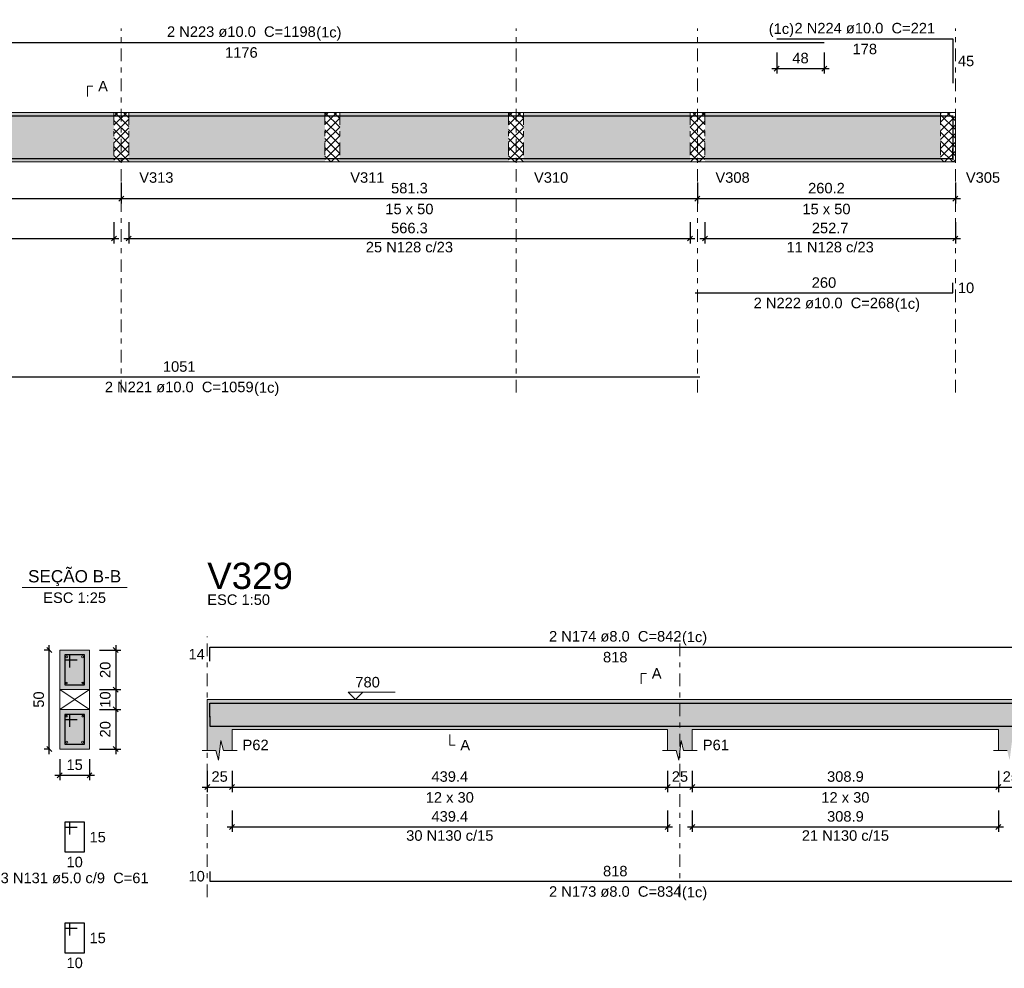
# Model space of a CAD drawing. Header units: millimetres. Extents: x 0 to 119, y 0 to 84.
# Tile 8 of 30: x 43 to 63, y 21 to 40. Entities that reach past the tile are written whole.
import ezdxf

# ---------------------------------------------------------------- set-up
doc = ezdxf.new("R2010")
doc.units = ezdxf.units.MM
doc.header["$MEASUREMENT"] = 0
doc.linetypes.add('DASHDOT', pattern=[2.54, 1.27, -0.635, 0, -0.635])
doc.linetypes.add('NULL', pattern=[0])
doc.layers.get('0').update_dxf_attribs({"lineweight": 18})
for name, color, linetype, lineweight in [('Descrição da armadura', 7, 'Continuous', 0), ('DT-Barras na forma', 2, 'Continuous', 30), ('DT-Barras no corte', 5, 'Continuous', 5), ('DT-Barras rebatidas', 2, 'Continuous', 30), ('DT-Cotas', 9, 'Continuous', 5), ('DT-Forma', 5, 'Continuous', 5), ('DT-Hachura forma vigas', 254, 'Continuous', 5), ('DT-Hachura intersecção vigas', 9, 'Continuous', 5), ('DT-Hachura seção vigas', 254, 'Continuous', 5), ('DT-Pontilhado', 9, 'DASHDOT', 5), ('DT-Textos', 7, 'Continuous', 5), ('DT-Título', 3, 'Continuous', 20), ('Textos armaduras', 7, 'Continuous', 0)]:
    doc.layers.add(name, color=color, linetype=linetype, lineweight=lineweight)
doc.styles.add('Arial', font='txt')
doc.dimstyles.new('UM_25.000000', dxfattribs={"dimtxt": 0.18, "dimasz": 0.1, "dimexe": 0.1, "dimexo": 0.2, "dimgap": 0, "dimtad": 1, "dimtih": 1, "dimtoh": 1, "dimdec": 1, "dimlfac": 25, "dimzin": 0, "dimdsep": 46, "dimtxsty": 'Standard', "dimcen": 0.09, "dimdle": 0.1, "dimadec": 1, "dimazin": 2, "dimtfac": 1, "dimtdec": 4, "dimtofl": 0, "dimtmove": 0, "dimatfit": 3, "dimfxl": 1, "dimtolj": 1, "dimarcsym": 0})
doc.dimstyles.new('UM_50.000000', dxfattribs={"dimtxt": 0.18, "dimasz": 0.1, "dimexe": 0.1, "dimexo": 0.2, "dimgap": 0, "dimtad": 1, "dimtih": 1, "dimtoh": 1, "dimdec": 1, "dimlfac": 50, "dimzin": 0, "dimdsep": 46, "dimtxsty": 'Standard', "dimcen": 0.09, "dimdle": 0.1, "dimadec": 1, "dimazin": 2, "dimtfac": 1, "dimtdec": 4, "dimtofl": 0, "dimtmove": 0, "dimatfit": 3, "dimfxl": 1, "dimtolj": 1, "dimarcsym": 0})

# ---------------------------------------------------------------- blocks, each defined once
blk = doc.blocks.new('_Oblique')
at = {"color": 0, "linetype": 'ByBlock', "lineweight": -2}
blk.add_line((-0.5, -0.5), (0.5, 0.5), dxfattribs=at)
blk = doc.blocks.new('*D203')
at = {"layer": 'Defpoints', "color": 0}
for p in [(35.967, 37.005), (45.356, 37.005), (45.356, 36.476)]:
    blk.add_point(p, dxfattribs=at)
at = {"layer": 'DT-Cotas', "color": 0, "lineweight": -2}
for p, q in [((35.967, 36.805), (35.967, 36.376)), ((45.356, 36.805), (45.356, 36.376)), ((35.867, 36.476), (45.456, 36.476))]:
    blk.add_line(p, q, dxfattribs=at)
at = {"layer": 'DT-Cotas', "color": 0, "lineweight": -2, "xscale": 0.1, "yscale": 0.1, "zscale": 0.1, "rotation": 180}
blk.add_blockref('_Oblique', (35.967, 36.476), dxfattribs=at)
at = {"layer": 'DT-Cotas', "color": 0, "lineweight": -2, "xscale": 0.1, "yscale": 0.1, "zscale": 0.1}
blk.add_blockref('_Oblique', (45.356, 36.476), dxfattribs=at)
at = {"layer": 'DT-Cotas', "color": 7, "insert": (40.662, 36.687), "char_height": 0.2118, "attachment_point": 5, "rotation": 0.0057, "style": 'Arial'}
blk.add_mtext('\\A1;469.4', dxfattribs=at)
blk = doc.blocks.new('*D204')
at = {"layer": 'Defpoints', "color": 0}
for p in [(45.356, 37.005), (56.981, 37.005), (56.981, 36.476)]:
    blk.add_point(p, dxfattribs=at)
at = {"layer": 'DT-Cotas', "color": 0, "lineweight": -2}
for p, q in [((45.356, 36.805), (45.356, 36.376)), ((56.981, 36.805), (56.981, 36.376)), ((45.256, 36.476), (57.081, 36.476))]:
    blk.add_line(p, q, dxfattribs=at)
at = {"layer": 'DT-Cotas', "color": 0, "lineweight": -2, "xscale": 0.1, "yscale": 0.1, "zscale": 0.1, "rotation": 180}
blk.add_blockref('_Oblique', (45.356, 36.476), dxfattribs=at)
at = {"layer": 'DT-Cotas', "color": 0, "lineweight": -2, "xscale": 0.1, "yscale": 0.1, "zscale": 0.1}
blk.add_blockref('_Oblique', (56.981, 36.476), dxfattribs=at)
at = {"layer": 'DT-Cotas', "color": 7, "insert": (51.169, 36.687), "char_height": 0.2118, "attachment_point": 5, "rotation": 0.0057, "style": 'Arial'}
blk.add_mtext('\\A1;581.3', dxfattribs=at)
blk = doc.blocks.new('*D205')
at = {"layer": 'Defpoints', "color": 0}
for p in [(56.981, 37.005), (62.185, 37.005), (62.185, 36.476)]:
    blk.add_point(p, dxfattribs=at)
at = {"layer": 'DT-Cotas', "color": 0, "lineweight": -2}
for p, q in [((56.981, 36.805), (56.981, 36.376)), ((62.185, 36.805), (62.185, 36.376)), ((56.881, 36.476), (62.285, 36.476))]:
    blk.add_line(p, q, dxfattribs=at)
at = {"layer": 'DT-Cotas', "color": 0, "lineweight": -2, "xscale": 0.1, "yscale": 0.1, "zscale": 0.1, "rotation": 180}
blk.add_blockref('_Oblique', (56.981, 36.476), dxfattribs=at)
at = {"layer": 'DT-Cotas', "color": 0, "lineweight": -2, "xscale": 0.1, "yscale": 0.1, "zscale": 0.1}
blk.add_blockref('_Oblique', (62.185, 36.476), dxfattribs=at)
at = {"layer": 'DT-Cotas', "color": 7, "insert": (59.583, 36.687), "char_height": 0.2118, "attachment_point": 5, "rotation": 0.0057, "style": 'Arial'}
blk.add_mtext('\\A1;260.2', dxfattribs=at)
blk = doc.blocks.new('*D208')
at = {"layer": 'Defpoints', "color": 0}
for p in [(58.58, 39.629), (59.54, 39.629), (59.54, 39.1)]:
    blk.add_point(p, dxfattribs=at)
at = {"layer": 'DT-Cotas', "color": 0, "lineweight": -2}
for p, q in [((58.58, 39.429), (58.58, 39)), ((59.54, 39.429), (59.54, 39)), ((58.48, 39.1), (59.64, 39.1))]:
    blk.add_line(p, q, dxfattribs=at)
at = {"layer": 'DT-Cotas', "color": 0, "lineweight": -2, "xscale": 0.1, "yscale": 0.1, "zscale": 0.1, "rotation": 180}
blk.add_blockref('_Oblique', (58.58, 39.1), dxfattribs=at)
at = {"layer": 'DT-Cotas', "color": 0, "lineweight": -2, "xscale": 0.1, "yscale": 0.1, "zscale": 0.1}
blk.add_blockref('_Oblique', (59.54, 39.1), dxfattribs=at)
at = {"layer": 'DT-Cotas', "color": 7, "insert": (59.06, 39.312), "char_height": 0.2118, "attachment_point": 5, "rotation": 0.0057, "style": 'Arial'}
blk.add_mtext('\\A1;48', dxfattribs=at)
blk = doc.blocks.new('*D211')
at = {"layer": 'Defpoints', "color": 0}
for p in [(36.267, 36.2), (45.206, 36.2), (45.206, 35.671)]:
    blk.add_point(p, dxfattribs=at)
at = {"layer": 'DT-Cotas', "color": 0, "lineweight": -2}
for p, q in [((36.267, 36), (36.267, 35.571)), ((45.206, 36), (45.206, 35.571)), ((36.167, 35.671), (45.306, 35.671))]:
    blk.add_line(p, q, dxfattribs=at)
at = {"layer": 'DT-Cotas', "color": 0, "lineweight": -2, "xscale": 0.1, "yscale": 0.1, "zscale": 0.1, "rotation": 180}
blk.add_blockref('_Oblique', (36.267, 35.671), dxfattribs=at)
at = {"layer": 'DT-Cotas', "color": 0, "lineweight": -2, "xscale": 0.1, "yscale": 0.1, "zscale": 0.1}
blk.add_blockref('_Oblique', (45.206, 35.671), dxfattribs=at)
at = {"layer": 'DT-Cotas', "color": 7, "insert": (40.737, 35.882), "char_height": 0.2118, "attachment_point": 5, "rotation": 0.0057, "style": 'Arial'}
blk.add_mtext('\\A1;446.9', dxfattribs=at)
blk = doc.blocks.new('*D212')
at = {"layer": 'Defpoints', "color": 0}
for p in [(45.506, 36.2), (56.831, 36.2), (56.831, 35.671)]:
    blk.add_point(p, dxfattribs=at)
at = {"layer": 'DT-Cotas', "color": 0, "lineweight": -2}
for p, q in [((45.506, 36), (45.506, 35.571)), ((56.831, 36), (56.831, 35.571)), ((45.406, 35.671), (56.931, 35.671))]:
    blk.add_line(p, q, dxfattribs=at)
at = {"layer": 'DT-Cotas', "color": 0, "lineweight": -2, "xscale": 0.1, "yscale": 0.1, "zscale": 0.1, "rotation": 180}
blk.add_blockref('_Oblique', (45.506, 35.671), dxfattribs=at)
at = {"layer": 'DT-Cotas', "color": 0, "lineweight": -2, "xscale": 0.1, "yscale": 0.1, "zscale": 0.1}
blk.add_blockref('_Oblique', (56.831, 35.671), dxfattribs=at)
at = {"layer": 'DT-Cotas', "color": 7, "insert": (51.169, 35.882), "char_height": 0.2118, "attachment_point": 5, "rotation": 0.0057, "style": 'Arial'}
blk.add_mtext('\\A1;566.3', dxfattribs=at)
blk = doc.blocks.new('*D213')
at = {"layer": 'Defpoints', "color": 0}
for p in [(57.131, 36.2), (62.185, 36.2), (62.185, 35.671)]:
    blk.add_point(p, dxfattribs=at)
at = {"layer": 'DT-Cotas', "color": 0, "lineweight": -2}
for p, q in [((57.131, 36), (57.131, 35.571)), ((62.185, 36), (62.185, 35.571)), ((57.031, 35.671), (62.285, 35.671))]:
    blk.add_line(p, q, dxfattribs=at)
at = {"layer": 'DT-Cotas', "color": 0, "lineweight": -2, "xscale": 0.1, "yscale": 0.1, "zscale": 0.1, "rotation": 180}
blk.add_blockref('_Oblique', (57.131, 35.671), dxfattribs=at)
at = {"layer": 'DT-Cotas', "color": 0, "lineweight": -2, "xscale": 0.1, "yscale": 0.1, "zscale": 0.1}
blk.add_blockref('_Oblique', (62.185, 35.671), dxfattribs=at)
at = {"layer": 'DT-Cotas', "color": 7, "insert": (59.658, 35.882), "char_height": 0.2118, "attachment_point": 5, "rotation": 0.0057, "style": 'Arial'}
blk.add_mtext('\\A1;252.7', dxfattribs=at)
blk = doc.blocks.new('*D252')
at = {"layer": 'Defpoints', "color": 0}
for p in [(43.902, 27.365), (44.114, 27.365), (44.114, 25.365)]:
    blk.add_point(p, dxfattribs=at)
at = {"layer": 'DT-Cotas', "color": 0, "lineweight": -2}
for p, q in [((43.902, 25.265), (43.902, 27.465)), ((43.914, 27.365), (43.802, 27.365)), ((43.914, 25.365), (43.802, 25.365))]:
    blk.add_line(p, q, dxfattribs=at)
at = {"layer": 'DT-Cotas', "color": 0, "lineweight": -2, "xscale": 0.1, "yscale": 0.1, "zscale": 0.1}
for p, rotation in [((43.902, 27.365), 90), ((43.902, 25.365), 270)]:
    blk.add_blockref('_Oblique', p, dxfattribs=dict(at, rotation=rotation))
at = {"layer": 'DT-Cotas', "color": 7, "insert": (43.69, 26.365), "char_height": 0.2118, "attachment_point": 5, "rotation": 90, "style": 'Arial'}
blk.add_mtext('\\A1;50', dxfattribs=at)
blk = doc.blocks.new('*D253')
at = {"layer": 'Defpoints', "color": 0}
for p in [(44.114, 25.365), (44.714, 25.365), (44.714, 24.836)]:
    blk.add_point(p, dxfattribs=at)
at = {"layer": 'DT-Cotas', "color": 0, "lineweight": -2}
for p, q in [((44.114, 25.165), (44.114, 24.736)), ((44.714, 25.165), (44.714, 24.736)), ((44.014, 24.836), (44.814, 24.836))]:
    blk.add_line(p, q, dxfattribs=at)
at = {"layer": 'DT-Cotas', "color": 0, "lineweight": -2, "xscale": 0.1, "yscale": 0.1, "zscale": 0.1, "rotation": 180}
blk.add_blockref('_Oblique', (44.114, 24.836), dxfattribs=at)
at = {"layer": 'DT-Cotas', "color": 0, "lineweight": -2, "xscale": 0.1, "yscale": 0.1, "zscale": 0.1}
blk.add_blockref('_Oblique', (44.714, 24.836), dxfattribs=at)
at = {"layer": 'DT-Cotas', "color": 7, "insert": (44.414, 25.048), "char_height": 0.2118, "attachment_point": 5, "rotation": 0.0057, "style": 'Arial'}
blk.add_mtext('\\A1;15', dxfattribs=at)
blk = doc.blocks.new('*D254')
at = {"layer": 'Defpoints', "color": 0}
for p in [(44.714, 27.365), (44.714, 26.565), (45.244, 26.565)]:
    blk.add_point(p, dxfattribs=at)
at = {"layer": 'DT-Cotas', "color": 0, "lineweight": -2}
for p, q in [((45.244, 27.465), (45.244, 26.465)), ((44.914, 27.365), (45.344, 27.365)), ((44.914, 26.565), (45.344, 26.565))]:
    blk.add_line(p, q, dxfattribs=at)
at = {"layer": 'DT-Cotas', "color": 0, "lineweight": -2, "xscale": 0.1, "yscale": 0.1, "zscale": 0.1}
for p, rotation in [((45.244, 27.365), 90), ((45.244, 26.565), 270)]:
    blk.add_blockref('_Oblique', p, dxfattribs=dict(at, rotation=rotation))
at = {"layer": 'DT-Cotas', "color": 7, "insert": (45.032, 26.965), "char_height": 0.2118, "attachment_point": 5, "rotation": 90, "style": 'Arial'}
blk.add_mtext('\\A1;20', dxfattribs=at)
blk = doc.blocks.new('*D255')
at = {"layer": 'Defpoints', "color": 0}
for p in [(44.714, 26.565), (44.714, 26.165), (45.244, 26.165)]:
    blk.add_point(p, dxfattribs=at)
at = {"layer": 'DT-Cotas', "color": 0, "lineweight": -2}
for p, q in [((45.244, 26.665), (45.244, 26.065)), ((44.914, 26.565), (45.344, 26.565)), ((44.914, 26.165), (45.344, 26.165))]:
    blk.add_line(p, q, dxfattribs=at)
at = {"layer": 'DT-Cotas', "color": 0, "lineweight": -2, "xscale": 0.1, "yscale": 0.1, "zscale": 0.1}
for p, rotation in [((45.244, 26.565), 90), ((45.244, 26.165), 270)]:
    blk.add_blockref('_Oblique', p, dxfattribs=dict(at, rotation=rotation))
at = {"layer": 'DT-Cotas', "color": 7, "insert": (45.032, 26.365), "char_height": 0.2118, "attachment_point": 5, "rotation": 90, "style": 'Arial'}
blk.add_mtext('\\A1;10', dxfattribs=at)
blk = doc.blocks.new('*D256')
at = {"layer": 'Defpoints', "color": 0}
for p in [(44.714, 26.165), (44.714, 25.365), (45.244, 25.365)]:
    blk.add_point(p, dxfattribs=at)
at = {"layer": 'DT-Cotas', "color": 0, "lineweight": -2}
for p, q in [((45.244, 26.265), (45.244, 25.265)), ((44.914, 26.165), (45.344, 26.165)), ((44.914, 25.365), (45.344, 25.365))]:
    blk.add_line(p, q, dxfattribs=at)
at = {"layer": 'DT-Cotas', "color": 0, "lineweight": -2, "xscale": 0.1, "yscale": 0.1, "zscale": 0.1}
for p, rotation in [((45.244, 26.165), 90), ((45.244, 25.365), 270)]:
    blk.add_blockref('_Oblique', p, dxfattribs=dict(at, rotation=rotation))
at = {"layer": 'DT-Cotas', "color": 7, "insert": (45.032, 25.765), "char_height": 0.2118, "attachment_point": 5, "rotation": 90, "style": 'Arial'}
blk.add_mtext('\\A1;20', dxfattribs=at)
blk = doc.blocks.new('*D259')
at = {"layer": 'Defpoints', "color": 0}
for p in [(47.09, 25.128), (47.59, 25.128), (47.59, 24.598)]:
    blk.add_point(p, dxfattribs=at)
at = {"layer": 'DT-Cotas', "color": 0, "lineweight": -2}
for p, q in [((47.09, 24.928), (47.09, 24.498)), ((47.59, 24.928), (47.59, 24.498)), ((46.99, 24.598), (47.69, 24.598))]:
    blk.add_line(p, q, dxfattribs=at)
at = {"layer": 'DT-Cotas', "color": 0, "lineweight": -2, "xscale": 0.1, "yscale": 0.1, "zscale": 0.1, "rotation": 180}
blk.add_blockref('_Oblique', (47.09, 24.598), dxfattribs=at)
at = {"layer": 'DT-Cotas', "color": 0, "lineweight": -2, "xscale": 0.1, "yscale": 0.1, "zscale": 0.1}
blk.add_blockref('_Oblique', (47.59, 24.598), dxfattribs=at)
at = {"layer": 'DT-Cotas', "color": 7, "insert": (47.34, 24.81), "char_height": 0.2118, "attachment_point": 5, "rotation": 0.0057, "style": 'Arial'}
blk.add_mtext('\\A1;25', dxfattribs=at)
blk = doc.blocks.new('*D260')
at = {"layer": 'Defpoints', "color": 0}
for p in [(47.59, 25.128), (56.377, 25.128), (56.377, 24.598)]:
    blk.add_point(p, dxfattribs=at)
at = {"layer": 'DT-Cotas', "color": 0, "lineweight": -2}
for p, q in [((47.59, 24.928), (47.59, 24.498)), ((56.377, 24.928), (56.377, 24.498)), ((47.49, 24.598), (56.477, 24.598))]:
    blk.add_line(p, q, dxfattribs=at)
at = {"layer": 'DT-Cotas', "color": 0, "lineweight": -2, "xscale": 0.1, "yscale": 0.1, "zscale": 0.1, "rotation": 180}
blk.add_blockref('_Oblique', (47.59, 24.598), dxfattribs=at)
at = {"layer": 'DT-Cotas', "color": 0, "lineweight": -2, "xscale": 0.1, "yscale": 0.1, "zscale": 0.1}
blk.add_blockref('_Oblique', (56.377, 24.598), dxfattribs=at)
at = {"layer": 'DT-Cotas', "color": 7, "insert": (51.984, 24.81), "char_height": 0.2118, "attachment_point": 5, "style": 'Arial'}
blk.add_mtext('\\A1;439.4', dxfattribs=at)
blk = doc.blocks.new('*D261')
at = {"layer": 'Defpoints', "color": 0}
for p in [(56.377, 25.128), (56.877, 25.128), (56.877, 24.598)]:
    blk.add_point(p, dxfattribs=at)
at = {"layer": 'DT-Cotas', "color": 0, "lineweight": -2}
for p, q in [((56.377, 24.928), (56.377, 24.498)), ((56.877, 24.928), (56.877, 24.498)), ((56.277, 24.598), (56.977, 24.598))]:
    blk.add_line(p, q, dxfattribs=at)
at = {"layer": 'DT-Cotas', "color": 0, "lineweight": -2, "xscale": 0.1, "yscale": 0.1, "zscale": 0.1, "rotation": 180}
blk.add_blockref('_Oblique', (56.377, 24.598), dxfattribs=at)
at = {"layer": 'DT-Cotas', "color": 0, "lineweight": -2, "xscale": 0.1, "yscale": 0.1, "zscale": 0.1}
blk.add_blockref('_Oblique', (56.877, 24.598), dxfattribs=at)
at = {"layer": 'DT-Cotas', "color": 7, "insert": (56.627, 24.81), "char_height": 0.2118, "attachment_point": 5, "rotation": 0.0057, "style": 'Arial'}
blk.add_mtext('\\A1;25', dxfattribs=at)
blk = doc.blocks.new('*D262')
at = {"layer": 'Defpoints', "color": 0}
for p in [(56.877, 25.128), (63.054, 25.128), (63.054, 24.598)]:
    blk.add_point(p, dxfattribs=at)
at = {"layer": 'DT-Cotas', "color": 0, "lineweight": -2}
for p, q in [((56.877, 24.928), (56.877, 24.498)), ((63.054, 24.928), (63.054, 24.498)), ((56.777, 24.598), (63.154, 24.598))]:
    blk.add_line(p, q, dxfattribs=at)
at = {"layer": 'DT-Cotas', "color": 0, "lineweight": -2, "xscale": 0.1, "yscale": 0.1, "zscale": 0.1, "rotation": 180}
blk.add_blockref('_Oblique', (56.877, 24.598), dxfattribs=at)
at = {"layer": 'DT-Cotas', "color": 0, "lineweight": -2, "xscale": 0.1, "yscale": 0.1, "zscale": 0.1}
blk.add_blockref('_Oblique', (63.054, 24.598), dxfattribs=at)
at = {"layer": 'DT-Cotas', "color": 7, "insert": (59.966, 24.81), "char_height": 0.2118, "attachment_point": 5, "rotation": 0.0057, "style": 'Arial'}
blk.add_mtext('\\A1;308.9', dxfattribs=at)
blk = doc.blocks.new('*D263')
at = {"layer": 'Defpoints', "color": 0}
for p in [(63.054, 25.128), (63.554, 25.128), (63.554, 24.598)]:
    blk.add_point(p, dxfattribs=at)
at = {"layer": 'DT-Cotas', "color": 0, "lineweight": -2}
for p, q in [((63.054, 24.928), (63.054, 24.498)), ((63.554, 24.928), (63.554, 24.498)), ((62.954, 24.598), (63.654, 24.598))]:
    blk.add_line(p, q, dxfattribs=at)
at = {"layer": 'DT-Cotas', "color": 0, "lineweight": -2, "xscale": 0.1, "yscale": 0.1, "zscale": 0.1, "rotation": 180}
blk.add_blockref('_Oblique', (63.054, 24.598), dxfattribs=at)
at = {"layer": 'DT-Cotas', "color": 0, "lineweight": -2, "xscale": 0.1, "yscale": 0.1, "zscale": 0.1}
blk.add_blockref('_Oblique', (63.554, 24.598), dxfattribs=at)
at = {"layer": 'DT-Cotas', "color": 7, "insert": (63.304, 24.81), "char_height": 0.2118, "attachment_point": 5, "rotation": 0.0057, "style": 'Arial'}
blk.add_mtext('\\A1;25', dxfattribs=at)
blk = doc.blocks.new('*D266')
at = {"layer": 'Defpoints', "color": 0}
for p in [(47.59, 24.323), (56.377, 24.323), (56.377, 23.794)]:
    blk.add_point(p, dxfattribs=at)
at = {"layer": 'DT-Cotas', "color": 0, "lineweight": -2}
for p, q in [((47.59, 24.123), (47.59, 23.694)), ((56.377, 24.123), (56.377, 23.694)), ((47.49, 23.794), (56.477, 23.794))]:
    blk.add_line(p, q, dxfattribs=at)
at = {"layer": 'DT-Cotas', "color": 0, "lineweight": -2, "xscale": 0.1, "yscale": 0.1, "zscale": 0.1, "rotation": 180}
blk.add_blockref('_Oblique', (47.59, 23.794), dxfattribs=at)
at = {"layer": 'DT-Cotas', "color": 0, "lineweight": -2, "xscale": 0.1, "yscale": 0.1, "zscale": 0.1}
blk.add_blockref('_Oblique', (56.377, 23.794), dxfattribs=at)
at = {"layer": 'DT-Cotas', "color": 7, "insert": (51.984, 24.005), "char_height": 0.2118, "attachment_point": 5, "style": 'Arial'}
blk.add_mtext('\\A1;439.4', dxfattribs=at)
blk = doc.blocks.new('*D267')
at = {"layer": 'Defpoints', "color": 0}
for p in [(56.877, 24.323), (63.054, 24.323), (63.054, 23.794)]:
    blk.add_point(p, dxfattribs=at)
at = {"layer": 'DT-Cotas', "color": 0, "lineweight": -2}
for p, q in [((56.877, 24.123), (56.877, 23.694)), ((63.054, 24.123), (63.054, 23.694)), ((56.777, 23.794), (63.154, 23.794))]:
    blk.add_line(p, q, dxfattribs=at)
at = {"layer": 'DT-Cotas', "color": 0, "lineweight": -2, "xscale": 0.1, "yscale": 0.1, "zscale": 0.1, "rotation": 180}
blk.add_blockref('_Oblique', (56.877, 23.794), dxfattribs=at)
at = {"layer": 'DT-Cotas', "color": 0, "lineweight": -2, "xscale": 0.1, "yscale": 0.1, "zscale": 0.1}
blk.add_blockref('_Oblique', (63.054, 23.794), dxfattribs=at)
at = {"layer": 'DT-Cotas', "color": 7, "insert": (59.966, 24.005), "char_height": 0.2118, "attachment_point": 5, "rotation": 0.0057, "style": 'Arial'}
blk.add_mtext('\\A1;308.9', dxfattribs=at)

msp = doc.modelspace()

# ---------------------------------------------------------------- hatches: boundary and pattern name
at = {"layer": 'DT-Hachura forma vigas', "linetype": 'Continuous'}
for points in [[(40.1674, 37.2168), (45.2058, 37.2168), (45.2058, 38.2168), (40.1674, 38.2168), (40.1674, 37.2168)], [(45.5058, 37.2168), (49.4642, 37.2168), (49.4642, 38.2168), (45.5058, 38.2168), (45.5058, 37.2168)], [(49.7642, 37.2168), (53.1712, 37.2168), (53.1712, 38.2168), (49.7642, 38.2168), (49.7642, 37.2168)], [(53.4712, 37.2168), (56.8314, 37.2168), (56.8314, 38.2168), (53.4712, 38.2168), (53.4712, 37.2168)], [(57.1314, 37.2168), (61.885, 37.2168), (61.885, 38.2168), (57.1314, 38.2168), (57.1314, 37.2168)], [(63.5544, 25.3396), (63.5544, 25.7632), (63.5544, 26.3632), (63.0544, 26.3632), (56.8772, 26.3632), (56.3772, 26.3632), (47.5902, 26.3632), (47.0902, 26.3632), (47.0902, 25.7632), (47.0902, 25.3396), (47.2652, 25.3396), (47.3152, 25.1396), (47.3652, 25.5396), (47.4152, 25.3396), (47.5902, 25.3396), (47.5902, 25.7632), (56.3772, 25.7632), (56.3772, 25.3396), (56.5522, 25.3396), (56.6022, 25.1396), (56.6522, 25.5396), (56.7022, 25.3396), (56.8772, 25.3396), (56.8772, 25.7632), (63.0544, 25.7632), (63.0544, 25.3396), (63.2294, 25.3396), (63.2794, 25.1396), (63.3294, 25.5396), (63.3794, 25.3396), (63.5544, 25.3396)]]:
    msp.add_hatch(color=254, dxfattribs=at).paths.add_polyline_path(points)
at = {"layer": 'DT-Hachura intersecção vigas', "linetype": 'Continuous'}
h = msp.add_hatch(dxfattribs=at)
h.set_pattern_fill('ANSI37', color=9, style=0)
h.paths.add_polyline_path([(45.2058, 37.2168), (45.5058, 37.2168), (45.5058, 38.2168), (45.2058, 38.2168), (45.2058, 37.2168)])
h = msp.add_hatch(dxfattribs=at)
h.set_pattern_fill('ANSI37', color=9, style=0)
h.paths.add_polyline_path([(49.4642, 37.2168), (49.7642, 37.2168), (49.7642, 38.2168), (49.4642, 38.2168), (49.4642, 37.2168)])
h = msp.add_hatch(dxfattribs=at)
h.set_pattern_fill('ANSI37', color=9, style=0)
h.paths.add_polyline_path([(53.1712, 37.2168), (53.4712, 37.2168), (53.4712, 38.2168), (53.1712, 38.2168), (53.1712, 37.2168)])
h = msp.add_hatch(dxfattribs=at)
h.set_pattern_fill('ANSI37', color=9, style=0)
h.paths.add_polyline_path([(56.8314, 37.2168), (57.1314, 37.2168), (57.1314, 38.2168), (56.8314, 38.2168), (56.8314, 37.2168)])
h = msp.add_hatch(dxfattribs=at)
h.set_pattern_fill('ANSI37', color=9, style=0)
h.paths.add_polyline_path([(61.885, 37.2168), (62.185, 37.2168), (62.185, 38.2168), (61.885, 38.2168), (61.885, 37.2168)])
at = {"layer": 'DT-Hachura seção vigas', "linetype": 'Continuous'}
h = msp.add_hatch(color=254, dxfattribs=at)
h.paths.add_polyline_path([(44.114, 25.3652), (44.114, 25.3652), (44.714, 25.3652), (44.714, 27.3652), (44.114, 27.3652), (44.114, 25.3652)])
h.paths.add_polyline_path([(44.714, 26.5652), (44.114, 26.5652), (44.114, 26.1652), (44.714, 26.1652), (44.714, 26.5652)], flags=0)

# ---------------------------------------------------------------- linework, layer by layer
at = {"layer": 'DT-Barras na forma'}
for points in [[(36.0174, 37.669), (36.0174, 38.1468), (59.5396, 38.1468)], [(58.5796, 38.1468), (62.135, 38.1468), (62.135, 37.2568)], [(36.0174, 37.4868), (36.0174, 37.2868), (57.0314, 37.2868)], [(56.9314, 37.2868), (62.135, 37.2868), (62.135, 37.4868)], [(44.314, 27.0152), (44.314, 27.2652), (44.214, 27.2652), (44.214, 26.6652), (44.614, 26.6652), (44.614, 27.2652), (44.214, 27.2652), (44.214, 27.1652), (44.464, 27.1652)], [(47.1402, 26.0086), (47.1402, 26.2952), (63.5044, 26.2952), (63.5044, 26.0086)], [(44.314, 25.8152), (44.314, 26.0652), (44.214, 26.0652), (44.214, 25.4652), (44.614, 25.4652), (44.614, 26.0652), (44.214, 26.0652), (44.214, 25.9652), (44.464, 25.9652)], [(47.1402, 26.0312), (47.1402, 25.8312), (63.5044, 25.8312), (63.5044, 26.0312)]]:
    msp.add_lwpolyline(points, dxfattribs=at)
at = {"layer": 'DT-Barras no corte'}
for centre, radius in [((44.254, 27.2252), 0.02), ((44.574, 27.2252), 0.02), ((44.25, 26.7012), 0.016), ((44.578, 26.7012), 0.016), ((44.25, 26.0292), 0.016), ((44.578, 26.0292), 0.016), ((44.254, 25.5052), 0.02), ((44.574, 25.5052), 0.02)]:
    msp.add_circle(centre, radius, dxfattribs=at)
at = {"layer": 'DT-Barras rebatidas'}
for points in [[(36.0174, 39.1516), (36.0174, 39.6294), (59.5396, 39.6294)], [(58.5796, 39.7), (62.135, 39.7), (62.135, 38.81)], [(56.9314, 34.5758), (62.135, 34.5758), (62.135, 34.7758)], [(36.0174, 33.0814), (36.0174, 32.8814), (57.0314, 32.8814)], [(47.1402, 27.1382), (47.1402, 27.4248), (63.5044, 27.4248), (63.5044, 27.1382)], [(44.314, 23.6385), (44.314, 23.8885), (44.214, 23.8885), (44.214, 23.2885), (44.614, 23.2885), (44.614, 23.8885), (44.214, 23.8885), (44.214, 23.7885), (44.464, 23.7885)], [(47.1402, 22.8966), (47.1402, 22.6966), (63.5044, 22.6966), (63.5044, 22.8966)], [(44.314, 21.6031), (44.314, 21.8531), (44.214, 21.8531), (44.214, 21.2531), (44.614, 21.2531), (44.614, 21.8531), (44.214, 21.8531), (44.214, 21.7531), (44.464, 21.7531)]]:
    msp.add_lwpolyline(points, dxfattribs=at)
at = {"layer": 'DT-Forma'}
for p, q in [((40.1674, 38.2168), (45.2058, 38.2168)), ((45.2058, 38.2168), (45.5058, 38.2168)), ((45.5058, 38.2168), (49.4642, 38.2168)), ((49.4642, 38.2168), (49.7642, 38.2168)), ((49.7642, 38.2168), (53.1712, 38.2168)), ((53.1712, 38.2168), (53.4712, 38.2168)), ((53.4712, 38.2168), (56.8314, 38.2168)), ((56.8314, 38.2168), (57.1314, 38.2168)), ((57.1314, 38.2168), (61.885, 38.2168)), ((61.885, 38.2168), (62.185, 38.2168)), ((40.1674, 37.2168), (45.2058, 37.2168)), ((45.2058, 37.2168), (45.5058, 37.2168)), ((45.5058, 37.2168), (49.4642, 37.2168)), ((49.4642, 37.2168), (49.7642, 37.2168)), ((49.7642, 37.2168), (53.1712, 37.2168)), ((53.1712, 37.2168), (53.4712, 37.2168)), ((53.4712, 37.2168), (56.8314, 37.2168)), ((56.8314, 37.2168), (57.1314, 37.2168)), ((57.1314, 37.2168), (61.885, 37.2168)), ((61.885, 37.2168), (62.185, 37.2168)), ((44.714, 27.3652), (44.114, 27.3652)), ((44.114, 27.3652), (44.114, 25.3652)), ((44.714, 25.3652), (44.714, 27.3652)), ((44.114, 26.5652), (44.714, 26.5652)), ((44.114, 26.5652), (44.714, 26.1652)), ((44.114, 26.1652), (44.714, 26.5652)), ((47.0902, 26.3632), (47.5902, 26.3632)), ((47.5902, 26.3632), (56.3772, 26.3632)), ((56.3772, 26.3632), (56.8772, 26.3632)), ((56.8772, 26.3632), (63.0544, 26.3632)), ((63.0544, 26.3632), (63.5544, 26.3632)), ((44.114, 26.1652), (44.714, 26.1652)), ((47.0902, 25.7632), (47.0902, 25.3396)), ((47.5902, 25.3396), (47.5902, 25.7632)), ((47.5902, 25.7632), (56.3772, 25.7632)), ((56.3772, 25.7632), (56.3772, 25.3396)), ((56.8772, 25.3396), (56.8772, 25.7632)), ((56.8772, 25.7632), (63.0544, 25.7632)), ((63.0544, 25.7632), (63.0544, 25.3396)), ((47.3152, 25.1396), (47.3652, 25.5396)), ((47.3652, 25.5396), (47.4152, 25.3396)), ((56.6022, 25.1396), (56.6522, 25.5396)), ((56.6522, 25.5396), (56.7022, 25.3396)), ((44.114, 25.3652), (44.714, 25.3652)), ((46.9902, 25.3396), (47.2652, 25.3396)), ((47.2652, 25.3396), (47.3152, 25.1396)), ((47.4152, 25.3396), (47.6902, 25.3396)), ((56.2772, 25.3396), (56.5522, 25.3396)), ((56.5522, 25.3396), (56.6022, 25.1396)), ((56.7022, 25.3396), (56.9772, 25.3396)), ((62.9544, 25.3396), (63.2294, 25.3396))]:
    msp.add_line(p, q, dxfattribs=at)
at = {"layer": 'DT-Forma', "linetype": 'Continuous'}
for p, q in [((62.185, 38.2168), (62.185, 37.2168)), ((47.0902, 25.7632), (47.0902, 26.3632))]:
    msp.add_line(p, q, dxfattribs=at)
at = {"layer": 'DT-Pontilhado', "ltscale": 0.2}
for p, q in [((45.3558, 32.5637), (45.3558, 39.9118)), ((53.3212, 32.5637), (53.3212, 39.9118)), ((56.9814, 32.5637), (56.9814, 39.9118)), ((62.185, 32.5637), (62.185, 39.9118)), ((45.2058, 38.2168), (45.2058, 37.2168)), ((45.5058, 38.2168), (45.5058, 37.2168)), ((49.4642, 38.2168), (49.4642, 37.2168)), ((49.7642, 38.2168), (49.7642, 37.2168)), ((53.1712, 38.2168), (53.1712, 37.2168)), ((53.4712, 38.2168), (53.4712, 37.2168)), ((56.8314, 38.2168), (56.8314, 37.2168)), ((57.1314, 38.2168), (57.1314, 37.2168)), ((61.885, 38.2168), (61.885, 37.2168)), ((47.0902, 22.3789), (47.0902, 27.6366)), ((56.6272, 22.3789), (56.6272, 27.6366))]:
    msp.add_line(p, q, dxfattribs=at)
at = {"layer": 'DT-Textos'}
msp.add_line((43.355, 28.6301), (45.473, 28.6301), dxfattribs=at)
for points in [[(44.6763, 38.5345), (44.6763, 38.7463), (44.7822, 38.7463)], [(55.8477, 26.6809), (55.8477, 26.8927), (55.9536, 26.8927)], [(50.2263, 26.5115), (50.078, 26.3632), (49.9297, 26.5115), (50.8828, 26.5115)], [(51.9837, 25.6573), (51.9837, 25.4455), (52.0896, 25.4455)]]:
    msp.add_lwpolyline(points, dxfattribs=at)

# ---------------------------------------------------------------- texts
at = {"layer": 'Descrição da armadura', "linetype": 'NULL', "char_height": 0.2118, "attachment_point": 8, "line_spacing_factor": 0.9, "style": 'Arial'}
for s, insert, width in [('2 N223 ø10.0  C=1198', (47.7785, 39.7353), 5.884678), ('2 N224 ø10.0  C=221', (60.3575, 39.8063), 5.562109), ('25 N128 c/23', (51.1686, 35.389), 3.450264), ('11 N128 c/23', (59.6582, 35.389), 3.450264), ('2 N222 ø10.0  C=268', (59.5335, 34.2583), 5.562109), ('2 N221 ø10.0  C=1059', (46.5245, 32.5633), 5.884678), ('2 N174 ø8.0  C=842', (55.3223, 27.5311), 5.239541), ('30 N130 c/15', (51.9837, 23.5118), 3.450264), ('21 N130 c/15', (59.9658, 23.5118), 3.450264), ('3 N131 ø5.0 c/9  C=61', (44.4141, 22.6531), 5.851826), ('2 N173 ø8.0  C=834', (55.3223, 22.3791), 5.239541)]:
    msp.add_mtext(s, dxfattribs=dict(at, insert=insert, width=width))
at = {"layer": 'DT-Textos', "linetype": 'NULL', "line_spacing_factor": 0.798, "style": 'Arial'}
for s, insert, char_height, width, attachment_point in [('(1c)', (49.2885, 39.6654), 0.2118, 0.998857, 7), ('(1c)', (58.9295, 39.7364), 0.2118, 0.998857, 9), ('A', (44.8885, 38.6403), 0.2118, 0.386855, 7), ('V313', (45.7175, 36.7933), 0.2118, 1.354561, 7), ('V311', (49.9755, 36.7933), 0.2118, 1.354561, 7), ('V310', (53.6825, 36.7933), 0.2118, 1.354561, 7), ('V308', (57.3435, 36.7933), 0.2118, 1.354561, 7), ('V305', (62.3965, 36.7933), 0.2118, 1.354561, 7), ('15 x 50', (51.1685, 36.1583), 0.2118, 1.902559, 8), ('15 x 50', (59.5835, 36.1583), 0.2118, 1.902559, 8), ('(1c)', (60.9615, 34.1884), 0.2118, 0.998857, 7), ('(1c)', (48.0345, 32.4934), 0.2118, 0.998857, 7), ('SEÇÃO B-B', (44.4141, 28.6542), 0.2471, 3.812061, 8), ('ESC 1:25', (44.4141, 28.3121), 0.2118, 2.482559, 8), ('ESC 1:50', (47.0903, 28.2721), 0.2118, 2.482559, 7), ('(1c)', (56.6673, 27.4612), 0.2118, 0.998857, 7), ('A', (56.0593, 26.7871), 0.2118, 0.386855, 7), ('780', (50.0783, 26.6071), 0.2118, 0.967705, 7), ('P62', (47.8023, 25.3401), 0.2118, 1.031992, 7), ('A', (52.1953, 25.3401), 0.2118, 0.386855, 7), ('P61', (57.0893, 25.3401), 0.2118, 1.031992, 7), ('12 x 30', (51.9833, 24.2811), 0.2118, 1.902559, 8), ('12 x 30', (59.9653, 24.2811), 0.2118, 1.902559, 8), ('(1c)', (56.6673, 22.3092), 0.2118, 0.998857, 7)]:
    msp.add_mtext(s, dxfattribs=dict(at, insert=insert, char_height=char_height, width=width, attachment_point=attachment_point))
at = {"layer": 'DT-Título', "linetype": 'NULL', "insert": (47.0903, 28.59), "char_height": 0.5295, "width": 3.456465, "attachment_point": 7, "line_spacing_factor": 0.798, "style": 'Arial'}
msp.add_mtext('V329', dxfattribs=at)
at = {"layer": 'Textos armaduras', "linetype": 'NULL', "char_height": 0.2118, "line_spacing_factor": 0.9, "style": 'Arial'}
for s, insert, width, attachment_point in [('1176', (47.7785, 39.5321), 1.690273, 2), ('178', (60.3573, 39.6027), 1.367705, 2), ('45', (62.235, 39.3609), 1.045137, 1), ('260', (59.5332, 34.6731), 1.367705, 8), ('10', (62.235, 34.7817), 1.045137, 1), ('1051', (46.5244, 32.9787), 1.690273, 8), ('14', (47.0402, 27.1756), 1.045137, 9), ('818', (55.3223, 27.3275), 1.367705, 2), ('15', (44.714, 23.6944), 1.045137, 1), ('10', (44.414, 23.1912), 1.045137, 2), ('818', (55.3223, 22.7939), 1.367705, 8), ('10', (47.0402, 22.6907), 1.045137, 9), ('15', (44.714, 21.659), 1.045137, 1), ('10', (44.414, 21.1558), 1.045137, 2)]:
    msp.add_mtext(s, dxfattribs=dict(at, insert=insert, width=width, attachment_point=attachment_point))

# ---------------------------------------------------------------- dimensions: what is measured, and where the dimension line sits
at = {"layer": 'DT-Cotas'}
for base, p1, p2, dimstyle, override, picture, middle in [((59.5396, 39.0999), (58.5796, 39.6294), (59.5396, 39.6294), 'UM_50.000000', {"dimtxt": 0.2118, "dimasz": 0.1, "dimexe": 0.1, "dimexo": 0.2, "dimtad": 1, "dimtih": 0, "dimtoh": 0, "dimdec": 1, "dimlfac": 50, "dimzin": 8, "dimtxsty": 'Arial', "dimblk": 'Oblique', "dimblk1": 'Oblique', "dimblk2": 'Oblique', "dimsah": 1, "dimdle": 0.1, "dimse1": 0, "dimse2": 0, "dimclrt": 7, "dimadec": 1, "dimazin": 3, "dimtmove": 2, "dimldrblk": 'Oblique'}, '*D208', (59.0596, 39.3117)), ((45.3558, 36.4755), (35.9674, 37.005), (45.3558, 37.005), 'UM_50.000000', {"dimtxt": 0.2118, "dimasz": 0.1, "dimexe": 0.1, "dimexo": 0.2, "dimtad": 1, "dimtih": 0, "dimtoh": 0, "dimdec": 1, "dimlfac": 50, "dimzin": 8, "dimtxsty": 'Arial', "dimblk": 'Oblique', "dimblk1": 'Oblique', "dimblk2": 'Oblique', "dimsah": 1, "dimdle": 0.1, "dimse1": 0, "dimse2": 0, "dimclrt": 7, "dimadec": 1, "dimazin": 3, "dimtmove": 2, "dimldrblk": 'Oblique'}, '*D203', (40.6616, 36.6873)), ((56.9814, 36.4755), (45.3558, 37.005), (56.9814, 37.005), 'UM_50.000000', {"dimtxt": 0.2118, "dimasz": 0.1, "dimexe": 0.1, "dimexo": 0.2, "dimtad": 1, "dimtih": 0, "dimtoh": 0, "dimdec": 1, "dimlfac": 50, "dimzin": 8, "dimtxsty": 'Arial', "dimblk": 'Oblique', "dimblk1": 'Oblique', "dimblk2": 'Oblique', "dimsah": 1, "dimdle": 0.1, "dimse1": 0, "dimse2": 0, "dimclrt": 7, "dimadec": 1, "dimazin": 3, "dimtmove": 2, "dimldrblk": 'Oblique'}, '*D204', (51.1686, 36.6873)), ((62.185, 36.4755), (56.9814, 37.005), (62.185, 37.005), 'UM_50.000000', {"dimtxt": 0.2118, "dimasz": 0.1, "dimexe": 0.1, "dimexo": 0.2, "dimtad": 1, "dimtih": 0, "dimtoh": 0, "dimdec": 1, "dimlfac": 50, "dimzin": 8, "dimtxsty": 'Arial', "dimblk": 'Oblique', "dimblk1": 'Oblique', "dimblk2": 'Oblique', "dimsah": 1, "dimdle": 0.1, "dimse1": 0, "dimse2": 0, "dimclrt": 7, "dimadec": 1, "dimazin": 3, "dimtmove": 2, "dimldrblk": 'Oblique'}, '*D205', (59.5832, 36.6873)), ((45.2058, 35.6707), (36.2674, 36.2002), (45.2058, 36.2002), 'UM_50.000000', {"dimtxt": 0.2118, "dimasz": 0.1, "dimexe": 0.1, "dimexo": 0.2, "dimtad": 1, "dimtih": 0, "dimtoh": 0, "dimdec": 1, "dimlfac": 50, "dimzin": 8, "dimtxsty": 'Arial', "dimblk": 'Oblique', "dimblk1": 'Oblique', "dimblk2": 'Oblique', "dimsah": 1, "dimdle": 0.1, "dimse1": 0, "dimse2": 0, "dimclrt": 7, "dimadec": 1, "dimazin": 3, "dimtmove": 2, "dimldrblk": 'Oblique'}, '*D211', (40.7366, 35.8825)), ((56.8314, 35.6707), (45.5058, 36.2002), (56.8314, 36.2002), 'UM_50.000000', {"dimtxt": 0.2118, "dimasz": 0.1, "dimexe": 0.1, "dimexo": 0.2, "dimtad": 1, "dimtih": 0, "dimtoh": 0, "dimdec": 1, "dimlfac": 50, "dimzin": 8, "dimtxsty": 'Arial', "dimblk": 'Oblique', "dimblk1": 'Oblique', "dimblk2": 'Oblique', "dimsah": 1, "dimdle": 0.1, "dimse1": 0, "dimse2": 0, "dimclrt": 7, "dimadec": 1, "dimazin": 3, "dimtmove": 2, "dimldrblk": 'Oblique'}, '*D212', (51.1686, 35.8825)), ((62.185, 35.6707), (57.1314, 36.2002), (62.185, 36.2002), 'UM_50.000000', {"dimtxt": 0.2118, "dimasz": 0.1, "dimexe": 0.1, "dimexo": 0.2, "dimtad": 1, "dimtih": 0, "dimtoh": 0, "dimdec": 1, "dimlfac": 50, "dimzin": 8, "dimtxsty": 'Arial', "dimblk": 'Oblique', "dimblk1": 'Oblique', "dimblk2": 'Oblique', "dimsah": 1, "dimdle": 0.1, "dimse1": 0, "dimse2": 0, "dimclrt": 7, "dimadec": 1, "dimazin": 3, "dimtmove": 2, "dimldrblk": 'Oblique'}, '*D213', (59.6582, 35.8825)), ((44.714, 24.8357), (44.114, 25.3652), (44.714, 25.3652), 'UM_25.000000', {"dimtxt": 0.2118, "dimasz": 0.1, "dimexe": 0.1, "dimexo": 0.2, "dimtad": 1, "dimtih": 0, "dimtoh": 0, "dimdec": 1, "dimlfac": 25, "dimzin": 8, "dimtxsty": 'Arial', "dimblk": 'Oblique', "dimblk1": 'Oblique', "dimblk2": 'Oblique', "dimsah": 1, "dimdle": 0.1, "dimse1": 0, "dimse2": 0, "dimclrt": 7, "dimadec": 1, "dimazin": 3, "dimtmove": 2, "dimldrblk": 'Oblique'}, '*D253', (44.414, 25.0475)), ((47.5902, 24.5983), (47.0902, 25.1278), (47.5902, 25.1278), 'UM_50.000000', {"dimtxt": 0.2118, "dimasz": 0.1, "dimexe": 0.1, "dimexo": 0.2, "dimtad": 1, "dimtih": 0, "dimtoh": 0, "dimdec": 1, "dimlfac": 50, "dimzin": 8, "dimtxsty": 'Arial', "dimblk": 'Oblique', "dimblk1": 'Oblique', "dimblk2": 'Oblique', "dimsah": 1, "dimdle": 0.1, "dimse1": 0, "dimse2": 0, "dimclrt": 7, "dimadec": 1, "dimazin": 3, "dimtmove": 2, "dimldrblk": 'Oblique'}, '*D259', (47.3402, 24.8101)), ((56.8772, 24.5983), (56.3772, 25.1278), (56.8772, 25.1278), 'UM_50.000000', {"dimtxt": 0.2118, "dimasz": 0.1, "dimexe": 0.1, "dimexo": 0.2, "dimtad": 1, "dimtih": 0, "dimtoh": 0, "dimdec": 1, "dimlfac": 50, "dimzin": 8, "dimtxsty": 'Arial', "dimblk": 'Oblique', "dimblk1": 'Oblique', "dimblk2": 'Oblique', "dimsah": 1, "dimdle": 0.1, "dimse1": 0, "dimse2": 0, "dimclrt": 7, "dimadec": 1, "dimazin": 3, "dimtmove": 2, "dimldrblk": 'Oblique'}, '*D261', (56.6272, 24.8101)), ((63.0544, 24.5983), (56.8772, 25.1278), (63.0544, 25.1278), 'UM_50.000000', {"dimtxt": 0.2118, "dimasz": 0.1, "dimexe": 0.1, "dimexo": 0.2, "dimtad": 1, "dimtih": 0, "dimtoh": 0, "dimdec": 1, "dimlfac": 50, "dimzin": 8, "dimtxsty": 'Arial', "dimblk": 'Oblique', "dimblk1": 'Oblique', "dimblk2": 'Oblique', "dimsah": 1, "dimdle": 0.1, "dimse1": 0, "dimse2": 0, "dimclrt": 7, "dimadec": 1, "dimazin": 3, "dimtmove": 2, "dimldrblk": 'Oblique'}, '*D262', (59.9658, 24.8101)), ((63.5544, 24.5983), (63.0544, 25.1278), (63.5544, 25.1278), 'UM_50.000000', {"dimtxt": 0.2118, "dimasz": 0.1, "dimexe": 0.1, "dimexo": 0.2, "dimtad": 1, "dimtih": 0, "dimtoh": 0, "dimdec": 1, "dimlfac": 50, "dimzin": 8, "dimtxsty": 'Arial', "dimblk": 'Oblique', "dimblk1": 'Oblique', "dimblk2": 'Oblique', "dimsah": 1, "dimdle": 0.1, "dimse1": 0, "dimse2": 0, "dimclrt": 7, "dimadec": 1, "dimazin": 3, "dimtmove": 2, "dimldrblk": 'Oblique'}, '*D263', (63.3044, 24.8101)), ((63.0544, 23.7935), (56.8772, 24.323), (63.0544, 24.323), 'UM_50.000000', {"dimtxt": 0.2118, "dimasz": 0.1, "dimexe": 0.1, "dimexo": 0.2, "dimtad": 1, "dimtih": 0, "dimtoh": 0, "dimdec": 1, "dimlfac": 50, "dimzin": 8, "dimtxsty": 'Arial', "dimblk": 'Oblique', "dimblk1": 'Oblique', "dimblk2": 'Oblique', "dimsah": 1, "dimdle": 0.1, "dimse1": 0, "dimse2": 0, "dimclrt": 7, "dimadec": 1, "dimazin": 3, "dimtmove": 2, "dimldrblk": 'Oblique'}, '*D267', (59.9658, 24.0053))]:
    dim = msp.add_linear_dim(base=base, p1=p1, p2=p2, dimstyle=dimstyle, override=override, dxfattribs=at)
    dim.commit()
    dim.dimension.update_dxf_attribs({"geometry": picture, "text_midpoint": middle, "dimtype": 160, "text_rotation": 0.00573})
for base, p1, p2, picture, middle in [((43.9022, 27.3652), (44.114, 25.3652), (44.114, 27.3652), '*D252', (43.6904, 26.3652)), ((45.2435, 26.5652), (44.714, 27.3652), (44.714, 26.5652), '*D254', (45.0317, 26.9652)), ((45.2435, 26.1652), (44.714, 26.5652), (44.714, 26.1652), '*D255', (45.0317, 26.3652)), ((45.2435, 25.3652), (44.714, 26.1652), (44.714, 25.3652), '*D256', (45.0317, 25.7652))]:
    dim = msp.add_linear_dim(base=base, p1=p1, p2=p2, angle=90, dimstyle='UM_25.000000', override={"dimtxt": 0.2118, "dimasz": 0.1, "dimexe": 0.1, "dimexo": 0.2, "dimtad": 1, "dimtih": 0, "dimtoh": 0, "dimdec": 1, "dimlfac": 25, "dimzin": 8, "dimtxsty": 'Arial', "dimblk": 'Oblique', "dimblk1": 'Oblique', "dimblk2": 'Oblique', "dimsah": 1, "dimdle": 0.1, "dimse1": 0, "dimse2": 0, "dimclrt": 7, "dimadec": 1, "dimazin": 3, "dimtmove": 2, "dimldrblk": 'Oblique'}, dxfattribs=at)
    dim.commit()
    dim.dimension.update_dxf_attribs({"geometry": picture, "text_midpoint": middle, "dimtype": 160, "text_rotation": 90})
for base, p1, p2, picture, middle in [((56.3771605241, 24.5983400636), (47.5901605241, 25.1278400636), (56.3771605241, 25.1278400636), '*D260', (51.9836605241, 24.8101400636)), ((56.3771605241, 23.7935000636), (47.5901605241, 24.3230000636), (56.3771605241, 24.3230000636), '*D266', (51.9836605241, 24.0053000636))]:
    dim = msp.add_linear_dim(base=base, p1=p1, p2=p2, dimstyle='UM_50.000000', override={"dimtxt": 0.2118, "dimasz": 0.1, "dimexe": 0.1, "dimexo": 0.2, "dimtad": 1, "dimtih": 0, "dimtoh": 0, "dimdec": 1, "dimlfac": 50, "dimzin": 8, "dimtxsty": 'Arial', "dimblk": 'Oblique', "dimblk1": 'Oblique', "dimblk2": 'Oblique', "dimsah": 1, "dimdle": 0.1, "dimse1": 0, "dimse2": 0, "dimclrt": 7, "dimadec": 1, "dimazin": 3, "dimtmove": 2, "dimldrblk": 'Oblique'}, dxfattribs=at)
    dim.commit()
    dim.dimension.update_dxf_attribs({"geometry": picture, "text_midpoint": middle, "dimtype": 160})

doc.saveas('drawing.dxf')
